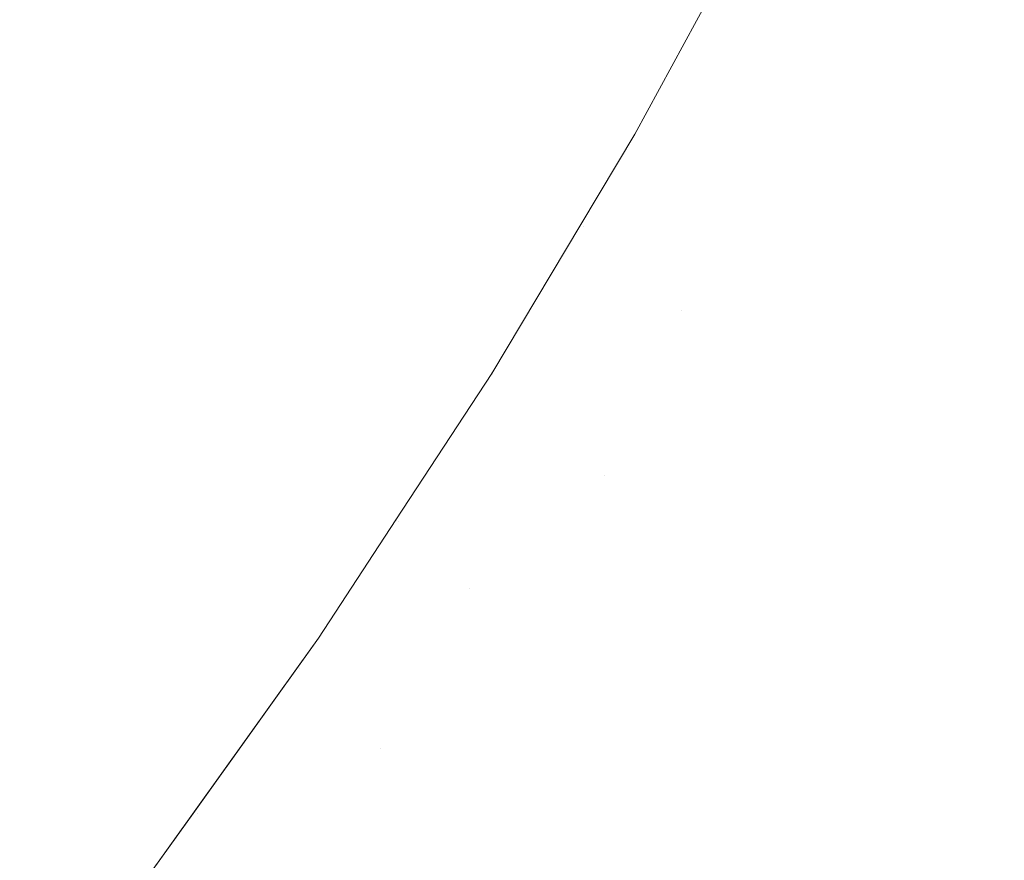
# Model space of a CAD drawing. Header units: centimetres. Extents: x -21.6 to 22.7, y 4.2 to 6.
# Tile 206 of 256: x 7.79 to 7.8166, y 4.567 to 4.5898. Entities that reach past the tile are written whole.
import ezdxf

# ---------------------------------------------------------------- set-up
doc = ezdxf.new("R2010")
doc.units = ezdxf.units.CM
doc.header["$LTSCALE"] = 2.54
doc.layers.add('Lucido design-1', color=7, linetype='Continuous')

# ---------------------------------------------------------------- blocks, each defined once
blk = doc.blocks.new('Gruppo-3-1')
at = {"color": 7, "linetype": 'Continuous', "lineweight": 9}
blk.add_3dface([(-21.503423, 5.900212, -2276.22217), (-21.503423, 4.300212, -2276.22217), (22.630348, 4.300212, -2276.22217), (22.630348, 5.900212, -2276.22217)], dxfattribs=at)
for points, invisible_edges in [([(22.630348, 5.900212, -2277.02217), (22.630348, 4.300212, -2277.02217), (7.686575, 4.400896, -2277.02217), (7.695257, 4.401786, -2277.02217)], 10), ([(22.630348, 5.900212, -2277.02217), (7.695257, 4.401786, -2277.02217), (7.700788, 4.402588, -2277.02217)], 9), ([(7.700788, 4.402588, -2277.02217), (7.70392, 4.403043, -2277.02217), (22.630348, 5.900212, -2277.02217)], 10), ([(22.630348, 5.900212, -2277.02217), (7.70392, 4.403043, -2277.02217), (7.712563, 4.404668, -2277.02217)], 9), ([(22.630348, 5.900212, -2277.02217), (7.712563, 4.404668, -2277.02217), (7.721183, 4.406664, -2277.02217)], 9), ([(22.630348, 5.900212, -2277.02217), (7.721183, 4.406664, -2277.02217), (7.729779, 4.409037, -2277.02217)], 9), ([(22.630348, 5.900212, -2277.02217), (7.729779, 4.409037, -2277.02217), (7.738348, 4.411789, -2277.02217)], 9), ([(22.630348, 5.900212, -2277.02217), (7.738348, 4.411789, -2277.02217), (7.746887, 4.414929, -2277.02217)], 9), ([(22.630348, 5.900212, -2277.02217), (7.746887, 4.414929, -2277.02217), (7.755389, 4.418463, -2277.02217)], 9), ([(22.630348, 5.900212, -2277.02217), (7.755389, 4.418463, -2277.02217), (7.760056, 4.420633, -2277.02217)], 9), ([(7.760056, 4.420633, -2277.02217), (7.763851, 4.422398, -2277.02217), (22.630348, 5.900212, -2277.02217)], 10), ([(22.630348, 5.900212, -2277.02217), (7.763851, 4.422398, -2277.02217), (7.772266, 4.426742, -2277.02217)], 9), ([(22.630348, 5.900212, -2277.02217), (7.772266, 4.426742, -2277.02217), (7.780626, 4.431505, -2277.02217)], 9), ([(22.630348, 5.900212, -2277.02217), (7.780626, 4.431505, -2277.02217), (7.788922, 4.436696, -2277.02217)], 9), ([(22.630348, 5.900212, -2277.02217), (7.788922, 4.436696, -2277.02217), (7.797144, 4.442325, -2277.02217)], 9), ([(22.630348, 5.900212, -2277.02217), (7.797144, 4.442325, -2277.02217), (7.80528, 4.4484, -2277.02217)], 9), ([(22.630348, 5.900212, -2277.02217), (7.80528, 4.4484, -2277.02217), (7.811701, 4.453619, -2277.02217)], 9), ([(7.811701, 4.453619, -2277.02217), (7.813317, 4.454932, -2277.02217), (22.630348, 5.900212, -2277.02217)], 10), ([(22.630348, 5.900212, -2277.02217), (7.813317, 4.454932, -2277.02217), (7.821238, 4.46193, -2277.02217)], 9), ([(7.812503, 4.590142, -2276.95017), (7.814648, 4.594277, -2276.95017), (7.815512, 4.593646, -2276.954044), (7.813354, 4.589486, -2276.954044)], 15), ([(7.798368, 4.590047, -2276.678496), (7.800576, 4.593876, -2276.678496), (7.801312, 4.593277, -2276.680769), (7.799092, 4.589427, -2276.680769)], 15), ([(7.807448, 4.594039, -2276.696987), (7.807852, 4.593727, -2276.699319), (7.805669, 4.589736, -2276.699319), (7.805272, 4.590059, -2276.696987)], 15), ([(7.79506, 4.592881, -2276.669608), (7.792805, 4.589169, -2276.669608), (7.791892, 4.589992, -2276.667449), (7.79413, 4.593677, -2276.667449)], 15), ([(7.806025, 4.589446, -2276.701649), (7.805669, 4.589736, -2276.699319), (7.807852, 4.593727, -2276.699319), (7.808214, 4.593448, -2276.701649)], 15), ([(7.813831, 4.589118, -2276.956004), (7.813354, 4.589486, -2276.954044), (7.815512, 4.593646, -2276.954044), (7.815996, 4.593292, -2276.956004)], 15), ([(7.808214, 4.593448, -2276.701649), (7.808535, 4.593201, -2276.703974), (7.806341, 4.589189, -2276.703974), (7.806025, 4.589446, -2276.701649)], 15), ([(7.799092, 4.589427, -2276.680769), (7.801312, 4.593277, -2276.680769), (7.802005, 4.592714, -2276.683058), (7.799774, 4.588843, -2276.683058)], 15), ([(7.806617, 4.588965, -2276.706291), (7.806341, 4.589189, -2276.703974), (7.808535, 4.593201, -2276.703974), (7.808816, 4.592984, -2276.706291)], 15), ([(7.815996, 4.593292, -2276.956004), (7.816517, 4.592911, -2276.957979), (7.814344, 4.588722, -2276.957979), (7.813831, 4.589118, -2276.956004)], 15), ([(7.795948, 4.59212, -2276.671794), (7.793678, 4.588381, -2276.671794), (7.792805, 4.589169, -2276.669608), (7.79506, 4.592881, -2276.669608)], 15), ([(7.808816, 4.592984, -2276.706291), (7.809056, 4.592799, -2276.7086), (7.806854, 4.588772, -2276.7086), (7.806617, 4.588965, -2276.706291)], 15), ([(7.807052, 4.588611, -2276.710899), (7.806854, 4.588772, -2276.7086), (7.809056, 4.592799, -2276.7086), (7.809258, 4.592644, -2276.710899)], 15), ([(7.814895, 4.588298, -2276.959966), (7.814344, 4.588722, -2276.957979), (7.816517, 4.592911, -2276.957979), (7.817076, 4.592502, -2276.959966)], 15), ([(7.799774, 4.588843, -2276.683058), (7.802005, 4.592714, -2276.683058), (7.802656, 4.592185, -2276.68536), (7.800413, 4.588295, -2276.68536)], 15), ([(7.809258, 4.592644, -2276.710899), (7.809421, 4.592518, -2276.713185), (7.807213, 4.588481, -2276.713185), (7.807052, 4.588611, -2276.710899)], 15), ([(7.807336, 4.588381, -2276.715456), (7.807213, 4.588481, -2276.713185), (7.809421, 4.592518, -2276.713185), (7.809546, 4.592422, -2276.715456)], 15), ([(7.817076, 4.592502, -2276.959966), (7.817674, 4.592065, -2276.961965), (7.815483, 4.587844, -2276.961965), (7.814895, 4.588298, -2276.959966)], 15), ([(7.809739, 4.592273, -2276.925344), (7.807526, 4.588226, -2276.925344), (7.8066, 4.586684, -2276.92217), (7.809669, 4.592319, -2276.92217)], 11), ([(7.809669, 4.592319, -2276.92217), (7.8066, 4.586684, -2276.92217), (7.8066, 4.586684, -2276.72217), (7.809669, 4.592319, -2276.72217)], 10), ([(7.809686, 4.592313, -2276.71995), (7.809669, 4.592319, -2276.72217), (7.8066, 4.586684, -2276.72217), (7.807474, 4.588268, -2276.71995)], 13), ([(7.809546, 4.592422, -2276.715456), (7.809634, 4.592354, -2276.717712), (7.807423, 4.58831, -2276.717712), (7.807336, 4.588381, -2276.715456)], 15), ([(7.807474, 4.588268, -2276.71995), (7.807423, 4.58831, -2276.717712), (7.809634, 4.592354, -2276.717712), (7.809686, 4.592313, -2276.71995)], 15), ([(7.809849, 4.592188, -2276.928615), (7.807634, 4.588138, -2276.928615), (7.807526, 4.588226, -2276.925344), (7.809739, 4.592273, -2276.925344)], 15), ([(7.796796, 4.591394, -2276.674006), (7.79451, 4.58763, -2276.674006), (7.793678, 4.588381, -2276.671794), (7.795948, 4.59212, -2276.671794)], 15), ([(7.801011, 4.587783, -2276.687674), (7.800413, 4.588295, -2276.68536), (7.802656, 4.592185, -2276.68536), (7.803264, 4.591691, -2276.687674)], 15), ([(7.810041, 4.59204, -2276.931982), (7.807824, 4.587985, -2276.931982), (7.807634, 4.588138, -2276.928615), (7.809849, 4.592188, -2276.928615)], 15), ([(7.810323, 4.591822, -2276.935444), (7.808101, 4.587759, -2276.935444), (7.807824, 4.587985, -2276.931982), (7.810041, 4.59204, -2276.931982)], 15), ([(7.816112, 4.587359, -2276.963974), (7.815483, 4.587844, -2276.961965), (7.817674, 4.592065, -2276.961965), (7.818311, 4.591599, -2276.963974)], 15), ([(7.787646, 4.58814, -2276.663225), (7.789951, 4.591744, -2276.663225), (7.790941, 4.590851, -2276.665321), (7.788616, 4.587218, -2276.665321)], 15), ([(7.810702, 4.59153, -2276.938998), (7.808473, 4.587456, -2276.938998), (7.808101, 4.587759, -2276.935444), (7.810323, 4.591822, -2276.935444)], 15), ([(7.803264, 4.591691, -2276.687674), (7.803829, 4.591231, -2276.689995), (7.801567, 4.587307, -2276.689995), (7.801011, 4.587783, -2276.687674)], 15), ([(7.811186, 4.591157, -2276.942641), (7.80895, 4.587069, -2276.942641), (7.808473, 4.587456, -2276.938998), (7.810702, 4.59153, -2276.938998)], 15), ([(7.818311, 4.591599, -2276.963974), (7.81899, 4.591103, -2276.96599), (7.81678, 4.586844, -2276.96599), (7.816112, 4.587359, -2276.963974)], 15), ([(7.797603, 4.590702, -2276.676241), (7.795303, 4.586915, -2276.676241), (7.79451, 4.58763, -2276.674006), (7.796796, 4.591394, -2276.674006)], 15), ([(7.802081, 4.586867, -2276.692323), (7.801567, 4.587307, -2276.689995), (7.803829, 4.591231, -2276.689995), (7.804352, 4.590806, -2276.692323)], 15), ([(7.811783, 4.590697, -2276.946366), (7.809538, 4.586591, -2276.946366), (7.80895, 4.587069, -2276.942641), (7.811186, 4.591157, -2276.942641)], 15), ([(7.788616, 4.587218, -2276.665321), (7.790941, 4.590851, -2276.665321), (7.791892, 4.589992, -2276.667449), (7.78955, 4.586331, -2276.667449)], 15), ([(7.798368, 4.590047, -2276.678496), (7.796054, 4.586237, -2276.678496), (7.795303, 4.586915, -2276.676241), (7.797603, 4.590702, -2276.676241)], 15), ([(7.804352, 4.590806, -2276.692323), (7.804833, 4.590415, -2276.694654), (7.802554, 4.586462, -2276.694654), (7.802081, 4.586867, -2276.692323)], 15), ([(7.812503, 4.590142, -2276.95017), (7.810246, 4.586016, -2276.95017), (7.809538, 4.586591, -2276.946366), (7.811783, 4.590697, -2276.946366)], 15), ([(7.802985, 4.586093, -2276.696987), (7.802554, 4.586462, -2276.694654), (7.804833, 4.590415, -2276.694654), (7.805272, 4.590059, -2276.696987)], 15), ([(7.813354, 4.589486, -2276.954044), (7.811083, 4.585335, -2276.954044), (7.810246, 4.586016, -2276.95017), (7.812503, 4.590142, -2276.95017)], 15), ([(7.78955, 4.586331, -2276.667449), (7.791892, 4.589992, -2276.667449), (7.792805, 4.589169, -2276.669608), (7.790444, 4.58548, -2276.669608)], 15), ([(7.799092, 4.589427, -2276.680769), (7.796765, 4.585596, -2276.680769), (7.796054, 4.586237, -2276.678496), (7.798368, 4.590047, -2276.678496)], 15), ([(7.805272, 4.590059, -2276.696987), (7.805669, 4.589736, -2276.699319), (7.803376, 4.585758, -2276.699319), (7.802985, 4.586093, -2276.696987)], 15), ([(7.803726, 4.585458, -2276.701649), (7.803376, 4.585758, -2276.699319), (7.805669, 4.589736, -2276.699319), (7.806025, 4.589446, -2276.701649)], 15), ([(7.799774, 4.588843, -2276.683058), (7.797434, 4.584992, -2276.683058), (7.796765, 4.585596, -2276.680769), (7.799092, 4.589427, -2276.680769)], 15), ([(7.806025, 4.589446, -2276.701649), (7.806341, 4.589189, -2276.703974), (7.804037, 4.585192, -2276.703974), (7.803726, 4.585458, -2276.701649)], 15), ([(7.811553, 4.584953, -2276.956004), (7.811083, 4.585335, -2276.954044), (7.813354, 4.589486, -2276.954044), (7.813831, 4.589118, -2276.956004)], 15), ([(7.790444, 4.58548, -2276.669608), (7.792805, 4.589169, -2276.669608), (7.793678, 4.588381, -2276.671794), (7.791301, 4.584666, -2276.671794)], 15), ([(7.804308, 4.584959, -2276.706291), (7.804037, 4.585192, -2276.703974), (7.806341, 4.589189, -2276.703974), (7.806617, 4.588965, -2276.706291)], 15), ([(7.813831, 4.589118, -2276.956004), (7.814344, 4.588722, -2276.957979), (7.812058, 4.584543, -2276.957979), (7.811553, 4.584953, -2276.956004)], 15), ([(7.800413, 4.588295, -2276.68536), (7.798062, 4.584425, -2276.68536), (7.797434, 4.584992, -2276.683058), (7.799774, 4.588843, -2276.683058)], 15), ([(7.806617, 4.588965, -2276.706291), (7.806854, 4.588772, -2276.7086), (7.804541, 4.58476, -2276.7086), (7.804308, 4.584959, -2276.706291)], 15), ([(7.804736, 4.584593, -2276.710899), (7.804541, 4.58476, -2276.7086), (7.806854, 4.588772, -2276.7086), (7.807052, 4.588611, -2276.710899)], 15), ([(7.807052, 4.588611, -2276.710899), (7.807213, 4.588481, -2276.713185), (7.804894, 4.584458, -2276.713185), (7.804736, 4.584593, -2276.710899)], 15), ([(7.8126, 4.584102, -2276.959966), (7.812058, 4.584543, -2276.957979), (7.814344, 4.588722, -2276.957979), (7.814895, 4.588298, -2276.959966)], 15), ([(7.791301, 4.584666, -2276.671794), (7.793678, 4.588381, -2276.671794), (7.79451, 4.58763, -2276.674006), (7.792117, 4.58389, -2276.674006)], 15), ([(7.798649, 4.583895, -2276.687674), (7.798062, 4.584425, -2276.68536), (7.800413, 4.588295, -2276.68536), (7.801011, 4.587783, -2276.687674)], 15), ([(7.805015, 4.584354, -2276.715456), (7.804894, 4.584458, -2276.713185), (7.807213, 4.588481, -2276.713185), (7.807336, 4.588381, -2276.715456)], 15), ([(7.807336, 4.588381, -2276.715456), (7.807423, 4.58831, -2276.717712), (7.8051, 4.584281, -2276.717712), (7.805015, 4.584354, -2276.715456)], 15), ([(7.805151, 4.584238, -2276.71995), (7.8051, 4.584281, -2276.717712), (7.807423, 4.58831, -2276.717712), (7.807474, 4.588268, -2276.71995)], 15), ([(7.805151, 4.584238, -2276.71995), (7.807474, 4.588268, -2276.71995), (7.8066, 4.586684, -2276.72217)], 11), ([(7.814895, 4.588298, -2276.959966), (7.815483, 4.587844, -2276.961965), (7.81318, 4.583631, -2276.961965), (7.8126, 4.584102, -2276.959966)], 15), ([(7.805202, 4.584194, -2276.925344), (7.807526, 4.588226, -2276.925344), (7.807634, 4.588138, -2276.928615), (7.805308, 4.584103, -2276.928615)], 15), ([(7.8066, 4.586684, -2276.92217), (7.807526, 4.588226, -2276.925344), (7.805202, 4.584194, -2276.925344)], 11), ([(7.805308, 4.584103, -2276.928615), (7.807634, 4.588138, -2276.928615), (7.807824, 4.587985, -2276.931982), (7.805494, 4.583944, -2276.931982)], 15), ([(7.805494, 4.583944, -2276.931982), (7.807824, 4.587985, -2276.931982), (7.808101, 4.587759, -2276.935444), (7.805767, 4.58371, -2276.935444)], 15), ([(7.801011, 4.587783, -2276.687674), (7.801567, 4.587307, -2276.689995), (7.799195, 4.583402, -2276.689995), (7.798649, 4.583895, -2276.687674)], 15), ([(7.805767, 4.58371, -2276.935444), (7.808101, 4.587759, -2276.935444), (7.808473, 4.587456, -2276.938998), (7.806133, 4.583397, -2276.938998)], 15), ([(7.813798, 4.583129, -2276.963974), (7.81318, 4.583631, -2276.961965), (7.815483, 4.587844, -2276.961965), (7.816112, 4.587359, -2276.963974)], 15), ([(7.792117, 4.58389, -2276.674006), (7.79451, 4.58763, -2276.674006), (7.795303, 4.586915, -2276.676241), (7.792894, 4.583151, -2276.676241)], 15), ([(7.806133, 4.583397, -2276.938998), (7.808473, 4.587456, -2276.938998), (7.80895, 4.587069, -2276.942641), (7.806601, 4.582995, -2276.942641)], 15), ([(7.7997, 4.582947, -2276.692323), (7.799195, 4.583402, -2276.689995), (7.801567, 4.587307, -2276.689995), (7.802081, 4.586867, -2276.692323)], 15), ([(7.816112, 4.587359, -2276.963974), (7.81678, 4.586844, -2276.96599), (7.814456, 4.582594, -2276.96599), (7.813798, 4.583129, -2276.963974)], 15), ([(7.792894, 4.583151, -2276.676241), (7.795303, 4.586915, -2276.676241), (7.796054, 4.586237, -2276.678496), (7.793632, 4.58245, -2276.678496)], 15), ([(7.806601, 4.582995, -2276.942641), (7.80895, 4.587069, -2276.942641), (7.809538, 4.586591, -2276.946366), (7.807179, 4.5825, -2276.946366)], 15), ([(7.802081, 4.586867, -2276.692323), (7.802554, 4.586462, -2276.694654), (7.800164, 4.582528, -2276.694654), (7.7997, 4.582947, -2276.692323)], 15), ([(7.805202, 4.584194, -2276.925344), (7.805139, 4.58424, -2276.92217), (7.8066, 4.586684, -2276.92217)], 9), ([(7.805139, 4.58424, -2276.72217), (7.8066, 4.586684, -2276.72217), (7.8066, 4.586684, -2276.92217), (7.805139, 4.58424, -2276.92217)], 10), ([(7.8066, 4.586684, -2276.72217), (7.805139, 4.58424, -2276.72217), (7.805151, 4.584238, -2276.71995)], 10), ([(7.815154, 4.582026, -2276.968013), (7.814456, 4.582594, -2276.96599), (7.81678, 4.586844, -2276.96599), (7.81749, 4.586296, -2276.968013)], 15), ([(7.800588, 4.582146, -2276.696987), (7.800164, 4.582528, -2276.694654), (7.802554, 4.586462, -2276.694654), (7.802985, 4.586093, -2276.696987)], 15), ([(7.807179, 4.5825, -2276.946366), (7.809538, 4.586591, -2276.946366), (7.810246, 4.586016, -2276.95017), (7.807876, 4.581904, -2276.95017)], 15), ([(7.790444, 4.58548, -2276.669608), (7.787977, 4.581819, -2276.669608), (7.787101, 4.582697, -2276.667449), (7.78955, 4.586331, -2276.667449)], 15), ([(7.793632, 4.58245, -2276.678496), (7.796054, 4.586237, -2276.678496), (7.796765, 4.585596, -2276.680769), (7.794328, 4.581788, -2276.680769)], 15), ([(7.81749, 4.586296, -2276.968013), (7.818243, 4.585716, -2276.97004), (7.815895, 4.581424, -2276.97004), (7.815154, 4.582026, -2276.968013)], 15), ([(7.802985, 4.586093, -2276.696987), (7.803376, 4.585758, -2276.699319), (7.800972, 4.581799, -2276.699319), (7.800588, 4.582146, -2276.696987)], 15), ([(7.807876, 4.581904, -2276.95017), (7.810246, 4.586016, -2276.95017), (7.811083, 4.585335, -2276.954044), (7.808699, 4.581199, -2276.954044)], 15), ([(7.794328, 4.581788, -2276.680769), (7.796765, 4.585596, -2276.680769), (7.797434, 4.584992, -2276.683058), (7.794985, 4.581164, -2276.683058)], 15), ([(7.801316, 4.581489, -2276.701649), (7.800972, 4.581799, -2276.699319), (7.803376, 4.585758, -2276.699319), (7.803726, 4.585458, -2276.701649)], 15), ([(7.816678, 4.580787, -2276.972069), (7.815895, 4.581424, -2276.97004), (7.818243, 4.585716, -2276.97004), (7.819038, 4.585103, -2276.972069)], 15), ([(7.791301, 4.584666, -2276.671794), (7.788816, 4.58098, -2276.671794), (7.787977, 4.581819, -2276.669608), (7.790444, 4.58548, -2276.669608)], 15), ([(7.803726, 4.585458, -2276.701649), (7.804037, 4.585192, -2276.703974), (7.801621, 4.581214, -2276.703974), (7.801316, 4.581489, -2276.701649)], 15), ([(7.809161, 4.580803, -2276.956004), (7.808699, 4.581199, -2276.954044), (7.811083, 4.585335, -2276.954044), (7.811553, 4.584953, -2276.956004)], 15), ([(7.801887, 4.580973, -2276.706291), (7.801621, 4.581214, -2276.703974), (7.804037, 4.585192, -2276.703974), (7.804308, 4.584959, -2276.706291)], 15), ([(7.794985, 4.581164, -2276.683058), (7.797434, 4.584992, -2276.683058), (7.798062, 4.584425, -2276.68536), (7.795601, 4.580578, -2276.68536)], 15), ([(7.804308, 4.584959, -2276.706291), (7.804541, 4.58476, -2276.7086), (7.802116, 4.580767, -2276.7086), (7.801887, 4.580973, -2276.706291)], 15), ([(7.811553, 4.584953, -2276.956004), (7.812058, 4.584543, -2276.957979), (7.809657, 4.580378, -2276.957979), (7.809161, 4.580803, -2276.956004)], 15), ([(7.792117, 4.58389, -2276.674006), (7.789616, 4.580179, -2276.674006), (7.788816, 4.58098, -2276.671794), (7.791301, 4.584666, -2276.671794)], 15), ([(7.802307, 4.580594, -2276.710899), (7.802116, 4.580767, -2276.7086), (7.804541, 4.58476, -2276.7086), (7.804736, 4.584593, -2276.710899)], 15), ([(7.804736, 4.584593, -2276.710899), (7.804894, 4.584458, -2276.713185), (7.802462, 4.580455, -2276.713185), (7.802307, 4.580594, -2276.710899)], 15), ([(7.81019, 4.579922, -2276.959966), (7.809657, 4.580378, -2276.957979), (7.812058, 4.584543, -2276.957979), (7.8126, 4.584102, -2276.959966)], 15), ([(7.795601, 4.580578, -2276.68536), (7.798062, 4.584425, -2276.68536), (7.798649, 4.583895, -2276.687674), (7.796177, 4.580031, -2276.687674)], 15), ([(7.802581, 4.580347, -2276.715456), (7.802462, 4.580455, -2276.713185), (7.804894, 4.584458, -2276.713185), (7.805015, 4.584354, -2276.715456)], 15), ([(7.805015, 4.584354, -2276.715456), (7.8051, 4.584281, -2276.717712), (7.802665, 4.580272, -2276.717712), (7.802581, 4.580347, -2276.715456)], 15), ([(7.802715, 4.580227, -2276.71995), (7.802665, 4.580272, -2276.717712), (7.8051, 4.584281, -2276.717712), (7.805151, 4.584238, -2276.71995)], 15), ([(7.805139, 4.58424, -2276.72217), (7.802731, 4.580212, -2276.72217), (7.802715, 4.580227, -2276.71995)], 10), ([(7.802715, 4.580227, -2276.71995), (7.805151, 4.584238, -2276.71995), (7.805139, 4.58424, -2276.72217)], 11), ([(7.802731, 4.580212, -2276.92217), (7.805139, 4.58424, -2276.92217), (7.805202, 4.584194, -2276.925344)], 10), ([(7.805139, 4.58424, -2276.92217), (7.802731, 4.580212, -2276.92217), (7.802731, 4.580212, -2276.72217), (7.805139, 4.58424, -2276.72217)], 10), ([(7.805202, 4.584194, -2276.925344), (7.802764, 4.580182, -2276.925344), (7.802731, 4.580212, -2276.92217)], 11), ([(7.805308, 4.584103, -2276.928615), (7.802869, 4.580087, -2276.928615), (7.802764, 4.580182, -2276.925344), (7.805202, 4.584194, -2276.925344)], 15), ([(7.805494, 4.583944, -2276.931982), (7.803052, 4.579922, -2276.931982), (7.802869, 4.580087, -2276.928615), (7.805308, 4.584103, -2276.928615)], 15), ([(7.8126, 4.584102, -2276.959966), (7.81318, 4.583631, -2276.961965), (7.81076, 4.579434, -2276.961965), (7.81019, 4.579922, -2276.959966)], 15), ([(7.792894, 4.583151, -2276.676241), (7.790377, 4.579416, -2276.676241), (7.789616, 4.580179, -2276.674006), (7.792117, 4.58389, -2276.674006)], 15), ([(7.796177, 4.580031, -2276.687674), (7.798649, 4.583895, -2276.687674), (7.799195, 4.583402, -2276.689995), (7.796712, 4.579522, -2276.689995)], 15), ([(7.805767, 4.58371, -2276.935444), (7.803319, 4.579681, -2276.935444), (7.803052, 4.579922, -2276.931982), (7.805494, 4.583944, -2276.931982)], 15), ([(7.806133, 4.583397, -2276.938998), (7.803679, 4.579356, -2276.938998), (7.803319, 4.579681, -2276.935444), (7.805767, 4.58371, -2276.935444)], 15), ([(7.811368, 4.578913, -2276.963974), (7.81076, 4.579434, -2276.961965), (7.81318, 4.583631, -2276.961965), (7.813798, 4.583129, -2276.963974)], 15), ([(7.796712, 4.579522, -2276.689995), (7.799195, 4.583402, -2276.689995), (7.7997, 4.582947, -2276.692323), (7.797207, 4.579051, -2276.692323)], 15), ([(7.806601, 4.582995, -2276.942641), (7.804139, 4.578941, -2276.942641), (7.803679, 4.579356, -2276.938998), (7.806133, 4.583397, -2276.938998)], 15), ([(7.793632, 4.58245, -2276.678496), (7.791099, 4.578693, -2276.678496), (7.790377, 4.579416, -2276.676241), (7.792894, 4.583151, -2276.676241)], 15), ([(7.797207, 4.579051, -2276.692323), (7.7997, 4.582947, -2276.692323), (7.800164, 4.582528, -2276.694654), (7.797663, 4.578618, -2276.694654)], 15), ([(7.807179, 4.5825, -2276.946366), (7.804707, 4.578429, -2276.946366), (7.804139, 4.578941, -2276.942641), (7.806601, 4.582995, -2276.942641)], 15), ([(7.813798, 4.583129, -2276.963974), (7.814456, 4.582594, -2276.96599), (7.812014, 4.578359, -2276.96599), (7.811368, 4.578913, -2276.963974)], 15), ([(7.794328, 4.581788, -2276.680769), (7.791782, 4.57801, -2276.680769), (7.791099, 4.578693, -2276.678496), (7.793632, 4.58245, -2276.678496)], 15), ([(7.798078, 4.578223, -2276.696987), (7.797663, 4.578618, -2276.694654), (7.800164, 4.582528, -2276.694654), (7.800588, 4.582146, -2276.696987)], 15), ([(7.807876, 4.581904, -2276.95017), (7.805391, 4.577812, -2276.95017), (7.804707, 4.578429, -2276.946366), (7.807179, 4.5825, -2276.946366)], 15), ([(7.812701, 4.577771, -2276.968013), (7.812014, 4.578359, -2276.96599), (7.814456, 4.582594, -2276.96599), (7.815154, 4.582026, -2276.968013)], 15), ([(7.800588, 4.582146, -2276.696987), (7.800972, 4.581799, -2276.699319), (7.798455, 4.577866, -2276.699319), (7.798078, 4.578223, -2276.696987)], 15), ([(7.805779, 4.577462, -2276.952099), (7.805391, 4.577812, -2276.95017), (7.807876, 4.581904, -2276.95017)], 11), ([(7.807876, 4.581904, -2276.95017), (7.808699, 4.581199, -2276.954044), (7.805779, 4.577462, -2276.952099)], 11), ([(7.815154, 4.582026, -2276.968013), (7.815895, 4.581424, -2276.97004), (7.813429, 4.577147, -2276.97004), (7.812701, 4.577771, -2276.968013)], 15), ([(7.794985, 4.581164, -2276.683058), (7.792425, 4.577366, -2276.683058), (7.791782, 4.57801, -2276.680769), (7.794328, 4.581788, -2276.680769)], 15), ([(7.798792, 4.577545, -2276.701649), (7.798455, 4.577866, -2276.699319), (7.800972, 4.581799, -2276.699319), (7.801316, 4.581489, -2276.701649)], 15), ([(7.801316, 4.581489, -2276.701649), (7.801621, 4.581214, -2276.703974), (7.799091, 4.57726, -2276.703974), (7.798792, 4.577545, -2276.701649)], 15), ([(7.813429, 4.577147, -2276.97004), (7.815895, 4.581424, -2276.97004), (7.816678, 4.580787, -2276.972069), (7.8142, 4.576487, -2276.972069)], 15), ([(7.795601, 4.580578, -2276.68536), (7.793028, 4.576761, -2276.68536), (7.792425, 4.577366, -2276.683058), (7.794985, 4.581164, -2276.683058)], 15), ([(7.799353, 4.577012, -2276.706291), (7.799091, 4.57726, -2276.703974), (7.801621, 4.581214, -2276.703974), (7.801887, 4.580973, -2276.706291)], 15), ([(7.808699, 4.581199, -2276.954044), (7.806199, 4.577083, -2276.954044), (7.805779, 4.577462, -2276.952099)], 11), ([(7.806652, 4.576673, -2276.956004), (7.806199, 4.577083, -2276.954044), (7.808699, 4.581199, -2276.954044), (7.809161, 4.580803, -2276.956004)], 15), ([(7.801887, 4.580973, -2276.706291), (7.802116, 4.580767, -2276.7086), (7.799577, 4.576799, -2276.7086), (7.799353, 4.577012, -2276.706291)], 15), ([(7.809161, 4.580803, -2276.956004), (7.809657, 4.580378, -2276.957979), (7.80714, 4.576233, -2276.957979), (7.806652, 4.576673, -2276.956004)], 15), ([(7.8142, 4.576487, -2276.972069), (7.816678, 4.580787, -2276.972069), (7.817505, 4.580115, -2276.974099), (7.815012, 4.575791, -2276.974099)], 15), ([(7.796177, 4.580031, -2276.687674), (7.793592, 4.576196, -2276.687674), (7.793028, 4.576761, -2276.68536), (7.795601, 4.580578, -2276.68536)], 15), ([(7.799765, 4.57662, -2276.710899), (7.799577, 4.576799, -2276.7086), (7.802116, 4.580767, -2276.7086), (7.802307, 4.580594, -2276.710899)], 15), ([(7.802307, 4.580594, -2276.710899), (7.802462, 4.580455, -2276.713185), (7.799916, 4.576476, -2276.713185), (7.799765, 4.57662, -2276.710899)], 15), ([(7.800033, 4.576365, -2276.715456), (7.799916, 4.576476, -2276.713185), (7.802462, 4.580455, -2276.713185), (7.802581, 4.580347, -2276.715456)], 15), ([(7.802581, 4.580347, -2276.715456), (7.802665, 4.580272, -2276.717712), (7.800115, 4.576287, -2276.717712), (7.800033, 4.576365, -2276.715456)], 15), ([(7.800164, 4.576241, -2276.71995), (7.800115, 4.576287, -2276.717712), (7.802665, 4.580272, -2276.717712), (7.802715, 4.580227, -2276.71995)], 15), ([(7.807663, 4.575761, -2276.959966), (7.80714, 4.576233, -2276.957979), (7.809657, 4.580378, -2276.957979), (7.81019, 4.579922, -2276.959966)], 15), ([(7.787005, 4.576502, -2276.674006), (7.789616, 4.580179, -2276.674006), (7.790377, 4.579416, -2276.676241), (7.78775, 4.575716, -2276.676241)], 15), ([(7.796712, 4.579522, -2276.689995), (7.794117, 4.575671, -2276.689995), (7.793592, 4.576196, -2276.687674), (7.796177, 4.580031, -2276.687674)], 15), ([(7.800142, 4.57625, -2276.92217), (7.802731, 4.580212, -2276.92217), (7.802764, 4.580182, -2276.925344)], 10), ([(7.800142, 4.57625, -2276.72217), (7.802731, 4.580212, -2276.72217), (7.802731, 4.580212, -2276.92217), (7.800142, 4.57625, -2276.92217)], 10), ([(7.802731, 4.580212, -2276.72217), (7.800142, 4.57625, -2276.72217), (7.800164, 4.576241, -2276.71995)], 10), ([(7.802764, 4.580182, -2276.925344), (7.800213, 4.576194, -2276.925344), (7.800142, 4.57625, -2276.92217)], 11), ([(7.800164, 4.576241, -2276.71995), (7.802715, 4.580227, -2276.71995), (7.802731, 4.580212, -2276.72217)], 11), ([(7.800213, 4.576194, -2276.925344), (7.802764, 4.580182, -2276.925344), (7.802869, 4.580087, -2276.928615), (7.800316, 4.576097, -2276.928615)], 15), ([(7.800316, 4.576097, -2276.928615), (7.802869, 4.580087, -2276.928615), (7.803052, 4.579922, -2276.931982), (7.800495, 4.575926, -2276.931982)], 15), ([(7.815012, 4.575791, -2276.974099), (7.817505, 4.580115, -2276.974099), (7.818377, 4.579407, -2276.976126), (7.815869, 4.575057, -2276.976126)], 15), ([(7.800495, 4.575926, -2276.931982), (7.803052, 4.579922, -2276.931982), (7.803319, 4.579681, -2276.935444), (7.800757, 4.575677, -2276.935444)], 15), ([(7.81019, 4.579922, -2276.959966), (7.81076, 4.579434, -2276.961965), (7.808223, 4.575256, -2276.961965), (7.807663, 4.575761, -2276.959966)], 15), ([(7.797207, 4.579051, -2276.692323), (7.794602, 4.575186, -2276.692323), (7.794117, 4.575671, -2276.689995), (7.796712, 4.579522, -2276.689995)], 15), ([(7.800757, 4.575677, -2276.935444), (7.803319, 4.579681, -2276.935444), (7.803679, 4.579356, -2276.938998), (7.80111, 4.575341, -2276.938998)], 15), ([(7.78775, 4.575716, -2276.676241), (7.790377, 4.579416, -2276.676241), (7.791099, 4.578693, -2276.678496), (7.788456, 4.574971, -2276.678496)], 15), ([(7.80111, 4.575341, -2276.938998), (7.803679, 4.579356, -2276.938998), (7.804139, 4.578941, -2276.942641), (7.801561, 4.574913, -2276.942641)], 15), ([(7.80882, 4.574718, -2276.963974), (7.808223, 4.575256, -2276.961965), (7.81076, 4.579434, -2276.961965), (7.811368, 4.578913, -2276.963974)], 15), ([(7.815869, 4.575057, -2276.976126), (7.818377, 4.579407, -2276.976126), (7.819293, 4.578662, -2276.978149), (7.81677, 4.574285, -2276.978149)], 15), ([(7.797663, 4.578618, -2276.694654), (7.795048, 4.574739, -2276.694654), (7.794602, 4.575186, -2276.692323), (7.797207, 4.579051, -2276.692323)], 15), ([(7.801561, 4.574913, -2276.942641), (7.804139, 4.578941, -2276.942641), (7.804707, 4.578429, -2276.946366), (7.802118, 4.574383, -2276.946366)], 15), ([(7.788456, 4.574971, -2276.678496), (7.791099, 4.578693, -2276.678496), (7.791782, 4.57801, -2276.680769), (7.789124, 4.574266, -2276.680769)], 15), ([(7.811368, 4.578913, -2276.963974), (7.812014, 4.578359, -2276.96599), (7.809455, 4.574145, -2276.96599), (7.80882, 4.574718, -2276.963974)], 15), ([(7.795455, 4.574331, -2276.696987), (7.795048, 4.574739, -2276.694654), (7.797663, 4.578618, -2276.694654), (7.798078, 4.578223, -2276.696987)], 15), ([(7.802118, 4.574383, -2276.946366), (7.804707, 4.578429, -2276.946366), (7.805391, 4.577812, -2276.95017), (7.802789, 4.573746, -2276.95017)], 15), ([(7.798078, 4.578223, -2276.696987), (7.798455, 4.577866, -2276.699319), (7.795824, 4.573962, -2276.699319), (7.795455, 4.574331, -2276.696987)], 15), ([(7.810129, 4.573536, -2276.968013), (7.809455, 4.574145, -2276.96599), (7.812014, 4.578359, -2276.96599), (7.812701, 4.577771, -2276.968013)], 15), ([(7.789124, 4.574266, -2276.680769), (7.791782, 4.57801, -2276.680769), (7.792425, 4.577366, -2276.683058), (7.789753, 4.573603, -2276.683058)], 15), ([(7.796154, 4.573631, -2276.701649), (7.795824, 4.573962, -2276.699319), (7.798455, 4.577866, -2276.699319), (7.798792, 4.577545, -2276.701649)], 15), ([(7.803169, 4.573384, -2276.952099), (7.802789, 4.573746, -2276.95017), (7.805391, 4.577812, -2276.95017), (7.805779, 4.577462, -2276.952099)], 15), ([(7.812701, 4.577771, -2276.968013), (7.813429, 4.577147, -2276.97004), (7.810844, 4.572891, -2276.97004), (7.810129, 4.573536, -2276.968013)], 15), ([(7.789753, 4.573603, -2276.683058), (7.792425, 4.577366, -2276.683058), (7.793028, 4.576761, -2276.68536), (7.790343, 4.57298, -2276.68536)], 15), ([(7.798792, 4.577545, -2276.701649), (7.799091, 4.57726, -2276.703974), (7.796447, 4.573338, -2276.703974), (7.796154, 4.573631, -2276.701649)], 15), ([(7.805779, 4.577462, -2276.952099), (7.806199, 4.577083, -2276.954044), (7.803582, 4.572992, -2276.954044), (7.803169, 4.573384, -2276.952099)], 15), ([(7.796703, 4.573081, -2276.706291), (7.796447, 4.573338, -2276.703974), (7.799091, 4.57726, -2276.703974), (7.799353, 4.577012, -2276.706291)], 15), ([(7.804026, 4.572569, -2276.956004), (7.803582, 4.572992, -2276.954044), (7.806199, 4.577083, -2276.954044), (7.806652, 4.576673, -2276.956004)], 15), ([(7.8142, 4.576487, -2276.972069), (7.8116, 4.572208, -2276.972069), (7.810844, 4.572891, -2276.97004), (7.813429, 4.577147, -2276.97004)], 15), ([(7.799353, 4.577012, -2276.706291), (7.799577, 4.576799, -2276.7086), (7.796923, 4.572861, -2276.7086), (7.796703, 4.573081, -2276.706291)], 15), ([(7.797107, 4.572677, -2276.710899), (7.796923, 4.572861, -2276.7086), (7.799577, 4.576799, -2276.7086), (7.799765, 4.57662, -2276.710899)], 15), ([(7.790343, 4.57298, -2276.68536), (7.793028, 4.576761, -2276.68536), (7.793592, 4.576196, -2276.687674), (7.790895, 4.572398, -2276.687674)], 15), ([(7.799765, 4.57662, -2276.710899), (7.799916, 4.576476, -2276.713185), (7.797255, 4.572528, -2276.713185), (7.797107, 4.572677, -2276.710899)], 15), ([(7.806652, 4.576673, -2276.956004), (7.80714, 4.576233, -2276.957979), (7.804505, 4.572114, -2276.957979), (7.804026, 4.572569, -2276.956004)], 15), ([(7.79737, 4.572414, -2276.715456), (7.797255, 4.572528, -2276.713185), (7.799916, 4.576476, -2276.713185), (7.800033, 4.576365, -2276.715456)], 15), ([(7.800033, 4.576365, -2276.715456), (7.800115, 4.576287, -2276.717712), (7.79745, 4.572333, -2276.717712), (7.79737, 4.572414, -2276.715456)], 15), ([(7.797498, 4.572285, -2276.71995), (7.79745, 4.572333, -2276.717712), (7.800115, 4.576287, -2276.717712), (7.800164, 4.576241, -2276.71995)], 15), ([(7.815012, 4.575791, -2276.974099), (7.812399, 4.571488, -2276.974099), (7.8116, 4.572208, -2276.972069), (7.8142, 4.576487, -2276.972069)], 15), ([(7.790895, 4.572398, -2276.687674), (7.793592, 4.576196, -2276.687674), (7.794117, 4.575671, -2276.689995), (7.791408, 4.571856, -2276.689995)], 15), ([(7.798049, 4.573048, -2276.72217), (7.797498, 4.572285, -2276.71995), (7.800164, 4.576241, -2276.71995)], 11), ([(7.800213, 4.576194, -2276.925344), (7.797546, 4.572237, -2276.925344), (7.798049, 4.573048, -2276.92217)], 11), ([(7.800316, 4.576097, -2276.928615), (7.797647, 4.572137, -2276.928615), (7.797546, 4.572237, -2276.925344), (7.800213, 4.576194, -2276.925344)], 15), ([(7.800495, 4.575926, -2276.931982), (7.797822, 4.571961, -2276.931982), (7.797647, 4.572137, -2276.928615), (7.800316, 4.576097, -2276.928615)], 15), ([(7.798049, 4.573048, -2276.92217), (7.800142, 4.57625, -2276.92217), (7.800213, 4.576194, -2276.925344)], 10), ([(7.800142, 4.57625, -2276.92217), (7.798049, 4.573048, -2276.92217), (7.798049, 4.573048, -2276.72217), (7.800142, 4.57625, -2276.72217)], 10), ([(7.800164, 4.576241, -2276.71995), (7.800142, 4.57625, -2276.72217), (7.798049, 4.573048, -2276.72217)], 9), ([(7.805018, 4.571627, -2276.959966), (7.804505, 4.572114, -2276.957979), (7.80714, 4.576233, -2276.957979), (7.807663, 4.575761, -2276.959966)], 15), ([(7.800757, 4.575677, -2276.935444), (7.798079, 4.571704, -2276.935444), (7.797822, 4.571961, -2276.931982), (7.800495, 4.575926, -2276.931982)], 15), ([(7.807663, 4.575761, -2276.959966), (7.808223, 4.575256, -2276.961965), (7.805567, 4.571105, -2276.961965), (7.805018, 4.571627, -2276.959966)], 15), ([(7.815869, 4.575057, -2276.976126), (7.81324, 4.570729, -2276.976126), (7.812399, 4.571488, -2276.974099), (7.815012, 4.575791, -2276.974099)], 15), ([(7.791408, 4.571856, -2276.689995), (7.794117, 4.575671, -2276.689995), (7.794602, 4.575186, -2276.692323), (7.791882, 4.571356, -2276.692323)], 15), ([(7.80111, 4.575341, -2276.938998), (7.798425, 4.571357, -2276.938998), (7.798079, 4.571704, -2276.935444), (7.800757, 4.575677, -2276.935444)], 15), ([(7.801561, 4.574913, -2276.942641), (7.798867, 4.570915, -2276.942641), (7.798425, 4.571357, -2276.938998), (7.80111, 4.575341, -2276.938998)], 15), ([(7.806152, 4.570549, -2276.963974), (7.805567, 4.571105, -2276.961965), (7.808223, 4.575256, -2276.961965), (7.80882, 4.574718, -2276.963974)], 15), ([(7.791882, 4.571356, -2276.692323), (7.794602, 4.575186, -2276.692323), (7.795048, 4.574739, -2276.694654), (7.792319, 4.570896, -2276.694654)], 15), ([(7.81677, 4.574285, -2276.978149), (7.814125, 4.56993, -2276.978149), (7.81324, 4.570729, -2276.976126), (7.815869, 4.575057, -2276.976126)], 15), ([(7.792319, 4.570896, -2276.694654), (7.795048, 4.574739, -2276.694654), (7.795455, 4.574331, -2276.696987), (7.792717, 4.570475, -2276.696987)], 15), ([(7.802118, 4.574383, -2276.946366), (7.799412, 4.570369, -2276.946366), (7.798867, 4.570915, -2276.942641), (7.801561, 4.574913, -2276.942641)], 15), ([(7.80882, 4.574718, -2276.963974), (7.809455, 4.574145, -2276.96599), (7.806775, 4.569956, -2276.96599), (7.806152, 4.570549, -2276.963974)], 15), ([(7.792717, 4.570475, -2276.696987), (7.795455, 4.574331, -2276.696987), (7.795824, 4.573962, -2276.699319), (7.793078, 4.570095, -2276.699319)], 15), ([(7.799726, 4.570054, -2276.948259), (7.799412, 4.570369, -2276.946366), (7.802118, 4.574383, -2276.946366)], 11), ([(7.802118, 4.574383, -2276.946366), (7.802789, 4.573746, -2276.95017), (7.799726, 4.570054, -2276.948259)], 11), ([(7.807437, 4.569327, -2276.968013), (7.806775, 4.569956, -2276.96599), (7.809455, 4.574145, -2276.96599), (7.810129, 4.573536, -2276.968013)], 15), ([(7.817717, 4.573475, -2276.980164), (7.815055, 4.569091, -2276.980164), (7.814125, 4.56993, -2276.978149), (7.81677, 4.574285, -2276.978149)], 15), ([(7.793401, 4.569754, -2276.701649), (7.793078, 4.570095, -2276.699319), (7.795824, 4.573962, -2276.699319), (7.796154, 4.573631, -2276.701649)], 15), ([(7.790343, 4.57298, -2276.68536), (7.787545, 4.569239, -2276.68536), (7.786968, 4.569881, -2276.683058), (7.789753, 4.573603, -2276.683058)], 15), ([(7.796154, 4.573631, -2276.701649), (7.796447, 4.573338, -2276.703974), (7.793688, 4.569451, -2276.703974), (7.793401, 4.569754, -2276.701649)], 15), ([(7.802789, 4.573746, -2276.95017), (7.800069, 4.569711, -2276.95017), (7.799726, 4.570054, -2276.948259)], 11), ([(7.800442, 4.569337, -2276.952099), (7.800069, 4.569711, -2276.95017), (7.802789, 4.573746, -2276.95017), (7.803169, 4.573384, -2276.952099)], 15), ([(7.793938, 4.569187, -2276.706291), (7.793688, 4.569451, -2276.703974), (7.796447, 4.573338, -2276.703974), (7.796703, 4.573081, -2276.706291)], 15), ([(7.803169, 4.573384, -2276.952099), (7.803582, 4.572992, -2276.954044), (7.800846, 4.568933, -2276.954044), (7.800442, 4.569337, -2276.952099)], 15), ([(7.810129, 4.573536, -2276.968013), (7.810844, 4.572891, -2276.97004), (7.808138, 4.568661, -2276.97004), (7.807437, 4.569327, -2276.968013)], 15), ([(7.818709, 4.572625, -2276.98217), (7.816029, 4.568212, -2276.98217), (7.815055, 4.569091, -2276.980164), (7.817717, 4.573475, -2276.980164)], 15), ([(7.796703, 4.573081, -2276.706291), (7.796923, 4.572861, -2276.7086), (7.794153, 4.56896, -2276.7086), (7.793938, 4.569187, -2276.706291)], 15), ([(7.790895, 4.572398, -2276.687674), (7.788084, 4.56864, -2276.687674), (7.787545, 4.569239, -2276.68536), (7.790343, 4.57298, -2276.68536)], 15), ([(7.798049, 4.573048, -2276.92217), (7.794699, 4.568373, -2276.92217), (7.793173, 4.566243, -2276.72217), (7.797499, 4.57228, -2276.72217)], 10), ([(7.794333, 4.568771, -2276.710899), (7.794153, 4.56896, -2276.7086), (7.796923, 4.572861, -2276.7086), (7.797107, 4.572677, -2276.710899)], 15), ([(7.794699, 4.568373, -2276.92217), (7.798049, 4.573048, -2276.92217), (7.797546, 4.572237, -2276.925344)], 10), ([(7.798049, 4.573048, -2276.72217), (7.797499, 4.57228, -2276.72217), (7.797498, 4.572285, -2276.71995)], 10), ([(7.797499, 4.57228, -2276.72217), (7.798049, 4.573048, -2276.72217), (7.798049, 4.573048, -2276.92217)], 10), ([(7.801281, 4.568497, -2276.956004), (7.800846, 4.568933, -2276.954044), (7.803582, 4.572992, -2276.954044), (7.804026, 4.572569, -2276.956004)], 15), ([(7.808138, 4.568661, -2276.97004), (7.810844, 4.572891, -2276.97004), (7.8116, 4.572208, -2276.972069), (7.80888, 4.567956, -2276.972069)], 15), ([(7.797107, 4.572677, -2276.710899), (7.797255, 4.572528, -2276.713185), (7.794478, 4.568617, -2276.713185), (7.794333, 4.568771, -2276.710899)], 15), ([(7.79459, 4.568499, -2276.715456), (7.794478, 4.568617, -2276.713185), (7.797255, 4.572528, -2276.713185), (7.79737, 4.572414, -2276.715456)], 15), ([(7.804026, 4.572569, -2276.956004), (7.804505, 4.572114, -2276.957979), (7.80175, 4.568028, -2276.957979), (7.801281, 4.568497, -2276.956004)], 15), ([(7.819748, 4.571735, -2276.984163), (7.81705, 4.567291, -2276.984163), (7.816029, 4.568212, -2276.98217), (7.818709, 4.572625, -2276.98217)], 15), ([(7.791408, 4.571856, -2276.689995), (7.788585, 4.568083, -2276.689995), (7.788084, 4.56864, -2276.687674), (7.790895, 4.572398, -2276.687674)], 15), ([(7.797499, 4.57228, -2276.72217), (7.793173, 4.566243, -2276.72217), (7.794716, 4.568367, -2276.71995)], 10), ([(7.79737, 4.572414, -2276.715456), (7.79745, 4.572333, -2276.717712), (7.794669, 4.568416, -2276.717712), (7.79459, 4.568499, -2276.715456)], 15), ([(7.794716, 4.568367, -2276.71995), (7.794669, 4.568416, -2276.717712), (7.79745, 4.572333, -2276.717712), (7.797498, 4.572285, -2276.71995)], 15), ([(7.794716, 4.568367, -2276.71995), (7.797498, 4.572285, -2276.71995), (7.797499, 4.57228, -2276.72217)], 11), ([(7.797546, 4.572237, -2276.925344), (7.794762, 4.568317, -2276.925344), (7.794699, 4.568373, -2276.92217)], 11), ([(7.794762, 4.568317, -2276.925344), (7.797546, 4.572237, -2276.925344), (7.797647, 4.572137, -2276.928615), (7.794861, 4.568213, -2276.928615)], 15), ([(7.794861, 4.568213, -2276.928615), (7.797647, 4.572137, -2276.928615), (7.797822, 4.571961, -2276.931982), (7.795032, 4.568032, -2276.931982)], 15), ([(7.802253, 4.567524, -2276.959966), (7.80175, 4.568028, -2276.957979), (7.804505, 4.572114, -2276.957979), (7.805018, 4.571627, -2276.959966)], 15), ([(7.80888, 4.567956, -2276.972069), (7.8116, 4.572208, -2276.972069), (7.812399, 4.571488, -2276.974099), (7.809663, 4.567212, -2276.974099)], 15), ([(7.791882, 4.571356, -2276.692323), (7.789048, 4.567568, -2276.692323), (7.788585, 4.568083, -2276.689995), (7.791408, 4.571856, -2276.689995)], 15), ([(7.795032, 4.568032, -2276.931982), (7.797822, 4.571961, -2276.931982), (7.798079, 4.571704, -2276.935444), (7.795284, 4.567767, -2276.935444)], 15), ([(7.795284, 4.567767, -2276.935444), (7.798079, 4.571704, -2276.935444), (7.798425, 4.571357, -2276.938998), (7.795622, 4.56741, -2276.938998)], 15), ([(7.805018, 4.571627, -2276.959966), (7.805567, 4.571105, -2276.961965), (7.80279, 4.566986, -2276.961965), (7.802253, 4.567524, -2276.959966)], 15), ([(7.809663, 4.567212, -2276.974099), (7.812399, 4.571488, -2276.974099), (7.81324, 4.570729, -2276.976126), (7.810488, 4.566427, -2276.976126)], 15), ([(7.792319, 4.570896, -2276.694654), (7.789474, 4.567094, -2276.694654), (7.789048, 4.567568, -2276.692323), (7.791882, 4.571356, -2276.692323)], 15), ([(7.795622, 4.56741, -2276.938998), (7.798425, 4.571357, -2276.938998), (7.798867, 4.570915, -2276.942641), (7.796054, 4.566954, -2276.942641)], 15), ([(7.803364, 4.566412, -2276.963974), (7.80279, 4.566986, -2276.961965), (7.805567, 4.571105, -2276.961965), (7.806152, 4.570549, -2276.963974)], 15), ([(7.792717, 4.570475, -2276.696987), (7.789863, 4.566662, -2276.696987), (7.789474, 4.567094, -2276.694654), (7.792319, 4.570896, -2276.694654)], 15), ([(7.796054, 4.566954, -2276.942641), (7.798867, 4.570915, -2276.942641), (7.799412, 4.570369, -2276.946366), (7.796588, 4.566391, -2276.946366)], 15), ([(7.810488, 4.566427, -2276.976126), (7.81324, 4.570729, -2276.976126), (7.814125, 4.56993, -2276.978149), (7.811356, 4.565602, -2276.978149)], 15), ([(7.793078, 4.570095, -2276.699319), (7.790216, 4.56627, -2276.699319), (7.789863, 4.566662, -2276.696987), (7.792717, 4.570475, -2276.696987)], 15), ([(7.806152, 4.570549, -2276.963974), (7.806775, 4.569956, -2276.96599), (7.803974, 4.565801, -2276.96599), (7.803364, 4.566412, -2276.963974)], 15), ([(7.796895, 4.566067, -2276.948259), (7.796588, 4.566391, -2276.946366), (7.799412, 4.570369, -2276.946366), (7.799726, 4.570054, -2276.948259)], 15), ([(7.790532, 4.565919, -2276.701649), (7.790216, 4.56627, -2276.699319), (7.793078, 4.570095, -2276.699319), (7.793401, 4.569754, -2276.701649)], 15), ([(7.799726, 4.570054, -2276.948259), (7.800069, 4.569711, -2276.95017), (7.797231, 4.565713, -2276.95017), (7.796895, 4.566067, -2276.948259)], 15), ([(7.804622, 4.565152, -2276.968013), (7.803974, 4.565801, -2276.96599), (7.806775, 4.569956, -2276.96599), (7.807437, 4.569327, -2276.968013)], 15), ([(7.811356, 4.565602, -2276.978149), (7.814125, 4.56993, -2276.978149), (7.815055, 4.569091, -2276.980164), (7.812267, 4.564735, -2276.980164)], 15), ([(7.793401, 4.569754, -2276.701649), (7.793688, 4.569451, -2276.703974), (7.790812, 4.565607, -2276.703974), (7.790532, 4.565919, -2276.701649)], 15), ([(7.797595, 4.565329, -2276.952099), (7.797231, 4.565713, -2276.95017), (7.800069, 4.569711, -2276.95017), (7.800442, 4.569337, -2276.952099)], 15), ([(7.791056, 4.565335, -2276.706291), (7.790812, 4.565607, -2276.703974), (7.793688, 4.569451, -2276.703974), (7.793938, 4.569187, -2276.706291)], 15), ([(7.800442, 4.569337, -2276.952099), (7.800846, 4.568933, -2276.954044), (7.79799, 4.564912, -2276.954044), (7.797595, 4.565329, -2276.952099)], 15), ([(7.793938, 4.569187, -2276.706291), (7.794153, 4.56896, -2276.7086), (7.791266, 4.565102, -2276.7086), (7.791056, 4.565335, -2276.706291)], 15), ([(7.807437, 4.569327, -2276.968013), (7.808138, 4.568661, -2276.97004), (7.805309, 4.564464, -2276.97004), (7.804622, 4.565152, -2276.968013)], 15), ([(7.812267, 4.564735, -2276.980164), (7.815055, 4.569091, -2276.980164), (7.816029, 4.568212, -2276.98217), (7.813223, 4.563827, -2276.98217)], 15), ([(7.791442, 4.564907, -2276.710899), (7.791266, 4.565102, -2276.7086), (7.794153, 4.56896, -2276.7086), (7.794333, 4.568771, -2276.710899)], 15), ([(7.798416, 4.564462, -2276.956004), (7.79799, 4.564912, -2276.954044), (7.800846, 4.568933, -2276.954044), (7.801281, 4.568497, -2276.956004)], 15), ([(7.794333, 4.568771, -2276.710899), (7.794478, 4.568617, -2276.713185), (7.791584, 4.564749, -2276.713185), (7.791442, 4.564907, -2276.710899)], 15), ([(7.791693, 4.564627, -2276.715456), (7.791584, 4.564749, -2276.713185), (7.794478, 4.568617, -2276.713185), (7.79459, 4.568499, -2276.715456)], 15), ([(7.80888, 4.567956, -2276.972069), (7.806035, 4.563736, -2276.972069), (7.805309, 4.564464, -2276.97004), (7.808138, 4.568661, -2276.97004)], 15), ([(7.79459, 4.568499, -2276.715456), (7.794669, 4.568416, -2276.717712), (7.79177, 4.564542, -2276.717712), (7.791693, 4.564627, -2276.715456)], 15), ([(7.791816, 4.564491, -2276.71995), (7.79177, 4.564542, -2276.717712), (7.794669, 4.568416, -2276.717712), (7.794716, 4.568367, -2276.71995)], 15), ([(7.791816, 4.564491, -2276.71995), (7.794716, 4.568367, -2276.71995), (7.793173, 4.566243, -2276.72217)], 11), ([(7.794762, 4.568317, -2276.925344), (7.791861, 4.56444, -2276.925344), (7.793173, 4.566243, -2276.92217)], 11), ([(7.794861, 4.568213, -2276.928615), (7.791958, 4.564333, -2276.928615), (7.791861, 4.56444, -2276.925344), (7.794762, 4.568317, -2276.925344)], 15), ([(7.793173, 4.566243, -2276.92217), (7.794699, 4.568373, -2276.92217), (7.794762, 4.568317, -2276.925344)], 10), ([(7.794699, 4.568373, -2276.92217), (7.793173, 4.566243, -2276.92217), (7.793173, 4.566243, -2276.72217)], 10), ([(7.801281, 4.568497, -2276.956004), (7.80175, 4.568028, -2276.957979), (7.798875, 4.563978, -2276.957979), (7.798416, 4.564462, -2276.956004)], 15), ([(7.795032, 4.568032, -2276.931982), (7.792125, 4.564147, -2276.931982), (7.791958, 4.564333, -2276.928615), (7.794861, 4.568213, -2276.928615)], 15), ([(7.795284, 4.567767, -2276.935444), (7.792371, 4.563874, -2276.935444), (7.792125, 4.564147, -2276.931982), (7.795032, 4.568032, -2276.931982)], 15), ([(7.799367, 4.56346, -2276.959966), (7.798875, 4.563978, -2276.957979), (7.80175, 4.568028, -2276.957979), (7.802253, 4.567524, -2276.959966)], 15), ([(7.813223, 4.563827, -2276.98217), (7.816029, 4.568212, -2276.98217), (7.81705, 4.567291, -2276.984163), (7.814224, 4.562876, -2276.984163)], 15), ([(7.795622, 4.56741, -2276.938998), (7.792701, 4.563506, -2276.938998), (7.792371, 4.563874, -2276.935444), (7.795284, 4.567767, -2276.935444)], 15), ([(7.809663, 4.567212, -2276.974099), (7.806802, 4.562968, -2276.974099), (7.806035, 4.563736, -2276.972069), (7.80888, 4.567956, -2276.972069)], 15), ([(7.802253, 4.567524, -2276.959966), (7.80279, 4.566986, -2276.961965), (7.799892, 4.562905, -2276.961965), (7.799367, 4.56346, -2276.959966)], 15), ([(7.796054, 4.566954, -2276.942641), (7.793123, 4.563037, -2276.942641), (7.792701, 4.563506, -2276.938998), (7.795622, 4.56741, -2276.938998)], 15), ([(7.810488, 4.566427, -2276.976126), (7.807611, 4.562159, -2276.976126), (7.806802, 4.562968, -2276.974099), (7.809663, 4.567212, -2276.974099)], 15), ([(7.814224, 4.562876, -2276.984163), (7.81705, 4.567291, -2276.984163), (7.818116, 4.566329, -2276.986141), (7.81527, 4.561881, -2276.986141)], 15)]:
    blk.add_3dface(points, dxfattribs=dict(at, invisible_edges=invisible_edges))
blk = doc.blocks.new('Gruppo-4-1')
at = {"color": 7}
blk.add_blockref('Gruppo-3-1', (0, 0), dxfattribs=at)

msp = doc.modelspace()

# ---------------------------------------------------------------- block references
at = {"layer": 'Lucido design-1', "color": 7}
msp.add_blockref('Gruppo-4-1', (0, 0), dxfattribs=at)

doc.saveas('drawing.dxf')
